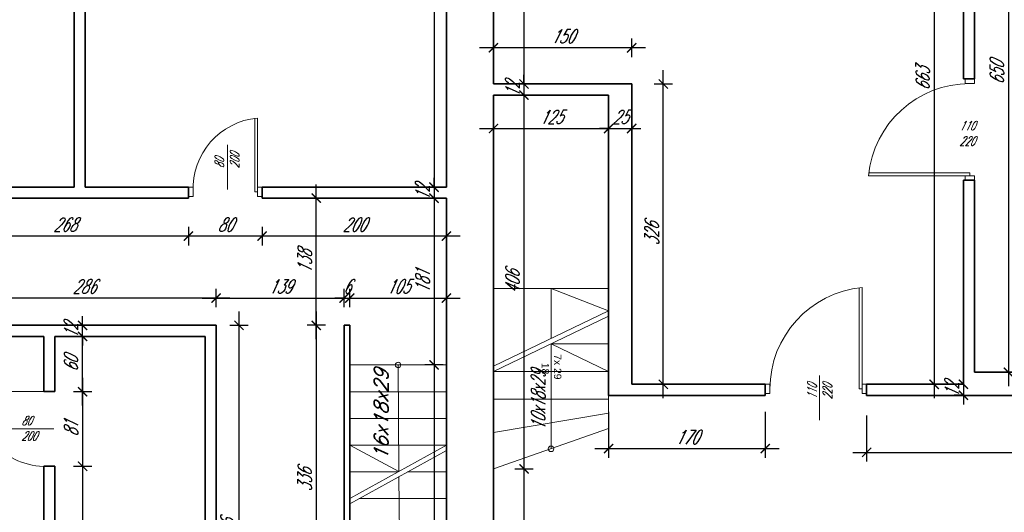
# Model space of a CAD drawing. Header units: millimetres. Extents: x 402 to 79005, y -7782 to 89952.
# Tile 128 of 256: x 25218 to 26286, y 24120 to 24654. Entities that reach past the tile are written whole.
import ezdxf

# ---------------------------------------------------------------- set-up
doc = ezdxf.new("R2010")
doc.units = ezdxf.units.MM
doc.header["$LTSCALE"] = 10
doc.linetypes.add('DASHED', pattern=[19.05, 12.7, -6.35])
doc.layers.get('0').update_dxf_attribs({"lineweight": 0})
doc.layers.get('Defpoints').update_dxf_attribs({"color": 253})
for name, color, linetype, lineweight in [('01 parter - ściany', 253, 'Continuous', 35), ('03-02_schody', 253, 'Continuous', 5), ('03_drzwi', 253, 'Continuous', 15), ('05-01_wymiary', 253, 'Continuous', 5), ('05-03_opis', 253, 'Continuous', 5)]:
    doc.layers.add(name, color=color, linetype=linetype, lineweight=lineweight)
doc.styles.add('ariel_wym', font='simplex.shx', dxfattribs={"width": 0.65, "oblique": 25})
doc.styles.get("Standard").update_dxf_attribs({"font": 'arial.ttf'})
doc.dimstyles.new('ariel 50', dxfattribs={"dimtxt": 15, "dimasz": 10, "dimexe": 10, "dimexo": 0, "dimgap": 5, "dimtad": 1, "dimdec": 1, "dimrnd": 0.5, "dimtxsty": 'ariel_wym', "dimblk": 'ARCHTICK', "dimcen": 2.5, "dimdle": 15, "dimazin": 0, "dimtfac": 1, "dimtdec": 1, "dimtix": 1, "dimtmove": 0, "dimatfit": 3, "dimldrblk": 'DOT', "dimfxl": 0, "dimarcsym": 0})
doc.dimstyles.new('ariel 50 wnętrze', dxfattribs={"dimtxt": 15, "dimasz": 10, "dimexe": 10, "dimexo": 0, "dimgap": 5, "dimtad": 1, "dimdec": 1, "dimrnd": 0.5, "dimtxsty": 'ariel_wym', "dimblk": 'ARCHTICK', "dimcen": 2.5, "dimdle": 15, "dimazin": 0, "dimtfac": 1, "dimtdec": 1, "dimtix": 1, "dimtmove": 0, "dimatfit": 3, "dimldrblk": 'DOT', "dimfxl": 0, "dimarcsym": 0})

# ---------------------------------------------------------------- blocks, each defined once
blk = doc.blocks.new('_ArchTick')
at = {"color": 0, "linetype": 'ByBlock', "const_width": 0.15}
blk.add_lwpolyline([(-0.5, -0.5), (0.5, 0.5)], dxfattribs=at)
blk = doc.blocks.new('*D2270')
at = {"layer": '05-01_wymiary', "color": 0, "lineweight": -2}
for p, q in [((26290.8, 24936.7), (26290.8, 24256.7)), ((26254, 24921.7), (26300.8, 24921.7)), ((26330.8, 24271.7), (26280.8, 24271.7))]:
    blk.add_line(p, q, dxfattribs=at)
at = {"layer": 'Defpoints', "color": 0}
for p in [(26254, 24921.7), (26290.8, 24271.7), (26364.3, 24271.7)]:
    blk.add_point(p, dxfattribs=at)
at = {"layer": '05-01_wymiary', "color": 0, "lineweight": -2, "xscale": 10, "yscale": 10, "zscale": 10}
for p, rotation in [((26290.8, 24921.7), 90), ((26290.8, 24271.7), 270)]:
    blk.add_blockref('_ArchTick', p, dxfattribs=dict(at, rotation=rotation))
at = {"layer": '05-01_wymiary', "color": 0, "insert": (26278.3, 24596.7), "char_height": 15, "attachment_point": 5, "rotation": 90, "style": 'ariel_wym'}
blk.add_mtext('650', dxfattribs=at)
blk = doc.blocks.new('_Dot')
at = {"color": 0, "linetype": 'ByBlock', "lineweight": -2}
blk.add_line((-0.5, 0), (-1, 0), dxfattribs=at)
at = {"color": 0, "linetype": 'ByBlock', "const_width": 0.5}
blk.add_lwpolyline([(-0.25, 0, 1), (0.25, 0, 1)], format="xyb", close=True, dxfattribs=at)
blk = doc.blocks.new('*D2271')
at = {"layer": '05-01_wymiary', "color": 0, "lineweight": -2}
for p, q in [((26210.3, 24936.7), (26210.3, 24243.7)), ((26242, 24921.7), (26200.3, 24921.7)), ((26242, 24258.7), (26200.3, 24258.7))]:
    blk.add_line(p, q, dxfattribs=at)
at = {"layer": 'Defpoints', "color": 0}
for p in [(26242, 24921.7), (26210.3, 24258.7), (26242, 24258.7)]:
    blk.add_point(p, dxfattribs=at)
at = {"layer": '05-01_wymiary', "color": 0, "lineweight": -2, "xscale": 10, "yscale": 10, "zscale": 10}
for p, rotation in [((26210.3, 24921.7), 90), ((26210.3, 24258.7), 270)]:
    blk.add_blockref('_ArchTick', p, dxfattribs=dict(at, rotation=rotation))
at = {"layer": '05-01_wymiary', "color": 0, "insert": (26197.8, 24590.2), "char_height": 15, "attachment_point": 5, "rotation": 90, "style": 'ariel_wym'}
blk.add_mtext('663', dxfattribs=at)
blk = doc.blocks.new('*D2272')
at = {"layer": '05-01_wymiary', "color": 0, "lineweight": -2}
for p, q in [((26242, 24258.7), (26242, 24268.7)), ((26242, 24258.7), (26232, 24258.7)), ((26242, 24258.7), (26242, 24246.7)), ((26242, 24246.7), (26232, 24246.7)), ((26242, 24246.7), (26242, 24236.7))]:
    blk.add_line(p, q, dxfattribs=at)
at = {"layer": 'Defpoints', "color": 0}
for p in [(26242, 24258.7), (26242, 24246.7), (26242, 24246.7)]:
    blk.add_point(p, dxfattribs=at)
at = {"layer": '05-01_wymiary', "color": 0, "lineweight": -2, "xscale": 10, "yscale": 10, "zscale": 10}
for p, rotation in [((26242, 24258.7), 270), ((26242, 24246.7), 90)]:
    blk.add_blockref('_ArchTick', p, dxfattribs=dict(at, rotation=rotation))
at = {"layer": '05-01_wymiary', "color": 0, "insert": (26229.5, 24252.7), "char_height": 15, "attachment_point": 5, "rotation": 90, "style": 'ariel_wym'}
blk.add_mtext('12', dxfattribs=at)
blk = doc.blocks.new('*D2273')
at = {"layer": '05-01_wymiary', "color": 0, "lineweight": -2}
for p, q in [((25857, 24228.8), (25857, 24178.8)), ((26027, 24228.8), (26027, 24178.8)), ((25842, 24188.8), (26042, 24188.8))]:
    blk.add_line(p, q, dxfattribs=at)
at = {"layer": 'Defpoints', "color": 0}
for p in [(25857, 24273), (26027, 24258.7), (26027, 24188.8)]:
    blk.add_point(p, dxfattribs=at)
at = {"layer": '05-01_wymiary', "color": 0, "lineweight": -2, "xscale": 10, "yscale": 10, "zscale": 10, "rotation": 180}
blk.add_blockref('_ArchTick', (25857, 24188.8), dxfattribs=at)
at = {"layer": '05-01_wymiary', "color": 0, "lineweight": -2, "xscale": 10, "yscale": 10, "zscale": 10}
blk.add_blockref('_ArchTick', (26027, 24188.8), dxfattribs=at)
at = {"layer": '05-01_wymiary', "color": 0, "insert": (25942, 24201.3), "char_height": 15, "attachment_point": 5, "style": 'ariel_wym'}
blk.add_mtext('170', dxfattribs=at)
blk = doc.blocks.new('*D2274')
at = {"layer": '05-01_wymiary', "color": 0, "lineweight": -2}
for p, q in [((26137, 24224.8), (26137, 24174.8)), ((26487, 24224.8), (26487, 24174.8)), ((26122, 24184.8), (26502, 24184.8))]:
    blk.add_line(p, q, dxfattribs=at)
at = {"layer": 'Defpoints', "color": 0}
for p in [(26137, 24246.7), (26487, 24246.7), (26487, 24184.8)]:
    blk.add_point(p, dxfattribs=at)
at = {"layer": '05-01_wymiary', "color": 0, "lineweight": -2, "xscale": 10, "yscale": 10, "zscale": 10, "rotation": 180}
blk.add_blockref('_ArchTick', (26137, 24184.8), dxfattribs=at)
at = {"layer": '05-01_wymiary', "color": 0, "lineweight": -2, "xscale": 10, "yscale": 10, "zscale": 10}
blk.add_blockref('_ArchTick', (26487, 24184.8), dxfattribs=at)
at = {"layer": '05-01_wymiary', "color": 0, "insert": (26312, 24197.3), "char_height": 15, "attachment_point": 5, "style": 'ariel_wym'}
blk.add_mtext('350', dxfattribs=at)
blk = doc.blocks.new('*D2303')
at = {"layer": '05-01_wymiary', "color": 0, "lineweight": -2}
for p, q in [((25916.3, 24243.7), (25916.3, 24599.7)), ((25906.3, 24584.7), (25926.3, 24584.7)), ((25906.3, 24258.7), (25926.3, 24258.7))]:
    blk.add_line(p, q, dxfattribs=at)
at = {"layer": 'Defpoints', "color": 0}
for p in [(25882, 24584.7), (25916.3, 24584.7), (25882, 24258.7)]:
    blk.add_point(p, dxfattribs=at)
at = {"layer": '05-01_wymiary', "color": 0, "lineweight": -2, "xscale": 10, "yscale": 10, "zscale": 10}
for p, rotation in [((25916.3, 24584.7), 90), ((25916.3, 24258.7), 270)]:
    blk.add_blockref('_ArchTick', p, dxfattribs=dict(at, rotation=rotation))
at = {"layer": '05-01_wymiary', "color": 0, "insert": (25903.8, 24421.7), "char_height": 15, "attachment_point": 5, "rotation": 90, "style": 'ariel_wym'}
blk.add_mtext('326', dxfattribs=at)
blk = doc.blocks.new('*D2304')
at = {"layer": '05-01_wymiary', "color": 0, "lineweight": -2}
for p, q in [((25732, 24613.9), (25732, 24633.9)), ((25882, 24613.9), (25882, 24633.9)), ((25897, 24623.9), (25717, 24623.9))]:
    blk.add_line(p, q, dxfattribs=at)
at = {"layer": 'Defpoints', "color": 0}
for p in [(25732, 24623.9), (25732, 24584.7), (25882, 24584.7)]:
    blk.add_point(p, dxfattribs=at)
at = {"layer": '05-01_wymiary', "color": 0, "lineweight": -2, "xscale": 10, "yscale": 10, "zscale": 10, "rotation": 180}
blk.add_blockref('_ArchTick', (25732, 24623.9), dxfattribs=at)
at = {"layer": '05-01_wymiary', "color": 0, "lineweight": -2, "xscale": 10, "yscale": 10, "zscale": 10}
blk.add_blockref('_ArchTick', (25882, 24623.9), dxfattribs=at)
at = {"layer": '05-01_wymiary', "color": 0, "insert": (25807, 24636.4), "char_height": 15, "attachment_point": 5, "style": 'ariel_wym'}
blk.add_mtext('150', dxfattribs=at)
blk = doc.blocks.new('*D2305')
at = {"layer": '05-01_wymiary', "color": 0, "lineweight": -2}
for p, q in [((25732, 24546.3), (25732, 24526.3)), ((25857, 24546.3), (25857, 24526.3)), ((25717, 24536.3), (25872, 24536.3))]:
    blk.add_line(p, q, dxfattribs=at)
at = {"layer": 'Defpoints', "color": 0}
for p in [(25732, 24572.7), (25857, 24572.7), (25857, 24536.3)]:
    blk.add_point(p, dxfattribs=at)
at = {"layer": '05-01_wymiary', "color": 0, "lineweight": -2, "xscale": 10, "yscale": 10, "zscale": 10, "rotation": 180}
blk.add_blockref('_ArchTick', (25732, 24536.3), dxfattribs=at)
at = {"layer": '05-01_wymiary', "color": 0, "lineweight": -2, "xscale": 10, "yscale": 10, "zscale": 10}
blk.add_blockref('_ArchTick', (25857, 24536.3), dxfattribs=at)
at = {"layer": '05-01_wymiary', "color": 0, "insert": (25794.5, 24548.8), "char_height": 15, "attachment_point": 5, "style": 'ariel_wym'}
blk.add_mtext('125', dxfattribs=at)
blk = doc.blocks.new('*D2306')
at = {"layer": '05-01_wymiary', "color": 0, "lineweight": -2}
for p, q in [((25857, 24546.3), (25857, 24526.3)), ((25882, 24546.3), (25882, 24526.3)), ((25857, 24536.3), (25847, 24536.3)), ((25857, 24536.3), (25882, 24536.3)), ((25882, 24536.3), (25892, 24536.3))]:
    blk.add_line(p, q, dxfattribs=at)
at = {"layer": 'Defpoints', "color": 0}
for p in [(25882, 24584.7), (25857, 24572.7), (25882, 24536.3)]:
    blk.add_point(p, dxfattribs=at)
at = {"layer": '05-01_wymiary', "color": 0, "lineweight": -2, "xscale": 10, "yscale": 10, "zscale": 10}
blk.add_blockref('_ArchTick', (25857, 24536.3), dxfattribs=at)
at = {"layer": '05-01_wymiary', "color": 0, "lineweight": -2, "xscale": 10, "yscale": 10, "zscale": 10, "rotation": 180}
blk.add_blockref('_ArchTick', (25882, 24536.3), dxfattribs=at)
at = {"layer": '05-01_wymiary', "color": 0, "insert": (25869.5, 24548.8), "char_height": 15, "attachment_point": 5, "style": 'ariel_wym'}
blk.add_mtext('25', dxfattribs=at)
blk = doc.blocks.new('*D2307')
at = {"layer": '05-01_wymiary', "color": 0, "lineweight": -2}
for p, q in [((25765.1, 24936.7), (25765.1, 24569.7)), ((25755.1, 24921.7), (25775.1, 24921.7)), ((25755.1, 24584.7), (25775.1, 24584.7))]:
    blk.add_line(p, q, dxfattribs=at)
at = {"layer": 'Defpoints', "color": 0}
for p in [(25732, 24921.7), (25732, 24584.7), (25765.1, 24584.7)]:
    blk.add_point(p, dxfattribs=at)
at = {"layer": '05-01_wymiary', "color": 0, "lineweight": -2, "xscale": 10, "yscale": 10, "zscale": 10}
for p, rotation in [((25765.1, 24921.7), 90), ((25765.1, 24584.7), 270)]:
    blk.add_blockref('_ArchTick', p, dxfattribs=dict(at, rotation=rotation))
at = {"layer": '05-01_wymiary', "color": 0, "insert": (25752.6, 24753.2), "char_height": 15, "attachment_point": 5, "rotation": 90, "style": 'ariel_wym'}
blk.add_mtext('337', dxfattribs=at)
blk = doc.blocks.new('*D2308')
at = {"layer": '05-01_wymiary', "color": 0, "lineweight": -2}
for p, q in [((25765.1, 24584.7), (25765.1, 24594.7)), ((25755.1, 24584.7), (25775.1, 24584.7)), ((25765.1, 24584.7), (25765.1, 24572.7)), ((25755.1, 24572.7), (25775.1, 24572.7)), ((25765.1, 24572.7), (25765.1, 24562.7))]:
    blk.add_line(p, q, dxfattribs=at)
at = {"layer": 'Defpoints', "color": 0}
for p in [(25732, 24584.7), (25732, 24572.7), (25765.1, 24572.7)]:
    blk.add_point(p, dxfattribs=at)
at = {"layer": '05-01_wymiary', "color": 0, "lineweight": -2, "xscale": 10, "yscale": 10, "zscale": 10}
for p, rotation in [((25765.1, 24584.7), 270), ((25765.1, 24572.7), 90)]:
    blk.add_blockref('_ArchTick', p, dxfattribs=dict(at, rotation=rotation))
at = {"layer": '05-01_wymiary', "color": 0, "insert": (25752.6, 24578.7), "char_height": 15, "attachment_point": 5, "rotation": 90, "style": 'ariel_wym'}
blk.add_mtext('12', dxfattribs=at)
blk = doc.blocks.new('*D2309')
at = {"layer": '05-01_wymiary', "color": 0, "lineweight": -2}
for p, q in [((25765.1, 24587.7), (25765.1, 24151.8)), ((25755.1, 24572.7), (25775.1, 24572.7)), ((25755.1, 24166.8), (25775.1, 24166.8))]:
    blk.add_line(p, q, dxfattribs=at)
at = {"layer": 'Defpoints', "color": 0}
for p in [(25732, 24572.7), (25732, 24166.8), (25765.1, 24166.8)]:
    blk.add_point(p, dxfattribs=at)
at = {"layer": '05-01_wymiary', "color": 0, "lineweight": -2, "xscale": 10, "yscale": 10, "zscale": 10}
for p, rotation in [((25765.1, 24572.7), 90), ((25765.1, 24166.8), 270)]:
    blk.add_blockref('_ArchTick', p, dxfattribs=dict(at, rotation=rotation))
at = {"layer": '05-01_wymiary', "color": 0, "insert": (25752.6, 24369.7), "char_height": 15, "attachment_point": 5, "rotation": 90, "style": 'ariel_wym'}
blk.add_mtext('406', dxfattribs=at)
blk = doc.blocks.new('*D2310')
at = {"layer": '05-01_wymiary', "color": 0, "lineweight": -2}
for p, q in [((25765.1, 24181.8), (25765.1, 24001.7)), ((25755.1, 24166.8), (25775.1, 24166.8)), ((25755.1, 24016.7), (25775.1, 24016.7))]:
    blk.add_line(p, q, dxfattribs=at)
at = {"layer": 'Defpoints', "color": 0}
for p in [(25732, 24166.8), (25732, 24016.7), (25765.1, 24016.7)]:
    blk.add_point(p, dxfattribs=at)
at = {"layer": '05-01_wymiary', "color": 0, "lineweight": -2, "xscale": 10, "yscale": 10, "zscale": 10}
for p, rotation in [((25765.1, 24166.8), 90), ((25765.1, 24016.7), 270)]:
    blk.add_blockref('_ArchTick', p, dxfattribs=dict(at, rotation=rotation))
at = {"layer": '05-01_wymiary', "color": 0, "insert": (25752.6, 24091.7), "char_height": 15, "attachment_point": 5, "rotation": 90, "style": 'ariel_wym'}
blk.add_mtext('150', dxfattribs=at)
blk = doc.blocks.new('*D2316')
at = {"layer": '05-01_wymiary', "color": 0, "lineweight": -2}
for p, q in [((25667.5, 25082.7), (25667.5, 24457.7)), ((25677.5, 25067.7), (25657.5, 25067.7)), ((25677.5, 24472.7), (25657.5, 24472.7))]:
    blk.add_line(p, q, dxfattribs=at)
at = {"layer": 'Defpoints', "color": 0}
for p in [(25681, 25067.7), (25667.5, 24472.7), (25681, 24472.7)]:
    blk.add_point(p, dxfattribs=at)
at = {"layer": '05-01_wymiary', "color": 0, "lineweight": -2, "xscale": 10, "yscale": 10, "zscale": 10}
for p, rotation in [((25667.5, 25067.7), 90), ((25667.5, 24472.7), 270)]:
    blk.add_blockref('_ArchTick', p, dxfattribs=dict(at, rotation=rotation))
at = {"layer": '05-01_wymiary', "color": 0, "insert": (25655, 24770.2), "char_height": 15, "attachment_point": 5, "rotation": 90, "style": 'ariel_wym'}
blk.add_mtext('595', dxfattribs=at)
blk = doc.blocks.new('*D2317')
at = {"layer": '05-01_wymiary', "color": 0, "lineweight": -2}
for p, q in [((25667.5, 24472.7), (25667.5, 24482.7)), ((25677.5, 24472.7), (25657.5, 24472.7)), ((25667.5, 24472.7), (25667.5, 24460.7)), ((25677.5, 24460.7), (25657.5, 24460.7)), ((25667.5, 24460.7), (25667.5, 24450.7))]:
    blk.add_line(p, q, dxfattribs=at)
at = {"layer": 'Defpoints', "color": 0}
for p in [(25681, 24472.7), (25667.5, 24460.7), (25681, 24460.7)]:
    blk.add_point(p, dxfattribs=at)
at = {"layer": '05-01_wymiary', "color": 0, "lineweight": -2, "xscale": 10, "yscale": 10, "zscale": 10}
for p, rotation in [((25667.5, 24472.7), 270), ((25667.5, 24460.7), 90)]:
    blk.add_blockref('_ArchTick', p, dxfattribs=dict(at, rotation=rotation))
at = {"layer": '05-01_wymiary', "color": 0, "insert": (25655, 24466.7), "char_height": 15, "attachment_point": 5, "rotation": 90, "style": 'ariel_wym'}
blk.add_mtext('12', dxfattribs=at)
blk = doc.blocks.new('*D2318')
at = {"layer": '05-01_wymiary', "color": 0, "lineweight": -2}
for p, q in [((25667.5, 24475.7), (25667.5, 24264.7)), ((25677.5, 24460.7), (25657.5, 24460.7)), ((25677.5, 24279.7), (25657.5, 24279.7))]:
    blk.add_line(p, q, dxfattribs=at)
at = {"layer": 'Defpoints', "color": 0}
for p in [(25681, 24460.7), (25667.5, 24279.7), (25681, 24279.7)]:
    blk.add_point(p, dxfattribs=at)
at = {"layer": '05-01_wymiary', "color": 0, "lineweight": -2, "xscale": 10, "yscale": 10, "zscale": 10}
for p, rotation in [((25667.5, 24460.7), 90), ((25667.5, 24279.7), 270)]:
    blk.add_blockref('_ArchTick', p, dxfattribs=dict(at, rotation=rotation))
at = {"layer": '05-01_wymiary', "color": 0, "insert": (25655, 24370.2), "char_height": 15, "attachment_point": 5, "rotation": 90, "style": 'ariel_wym'}
blk.add_mtext('181', dxfattribs=at)
blk = doc.blocks.new('*D2319')
at = {"layer": '05-01_wymiary', "color": 0, "lineweight": -2}
for p, q in [((25667.5, 24294.7), (25667.5, 23861.7)), ((25677.5, 24279.7), (25657.5, 24279.7)), ((25677.5, 23876.7), (25657.5, 23876.7))]:
    blk.add_line(p, q, dxfattribs=at)
at = {"layer": 'Defpoints', "color": 0}
for p in [(25681, 24279.7), (25667.5, 23876.7), (25681, 23876.7)]:
    blk.add_point(p, dxfattribs=at)
at = {"layer": '05-01_wymiary', "color": 0, "lineweight": -2, "xscale": 10, "yscale": 10, "zscale": 10}
for p, rotation in [((25667.5, 24279.7), 90), ((25667.5, 23876.7), 270)]:
    blk.add_blockref('_ArchTick', p, dxfattribs=dict(at, rotation=rotation))
at = {"layer": '05-01_wymiary', "color": 0, "insert": (25655, 24078.2), "char_height": 15, "attachment_point": 5, "rotation": 90, "style": 'ariel_wym'}
blk.add_mtext('403', dxfattribs=at)
blk = doc.blocks.new('*D2321')
at = {"layer": '05-01_wymiary', "color": 0, "lineweight": -2}
for p, q in [((25481, 24429.5), (25481, 24409.5)), ((25681, 24429.5), (25681, 24409.5)), ((25696, 24419.5), (25466, 24419.5))]:
    blk.add_line(p, q, dxfattribs=at)
at = {"layer": 'Defpoints', "color": 0}
for p in [(25481, 24460.7), (25681, 24460.7), (25481, 24419.5)]:
    blk.add_point(p, dxfattribs=at)
at = {"layer": '05-01_wymiary', "color": 0, "lineweight": -2, "xscale": 10, "yscale": 10, "zscale": 10, "rotation": 180}
blk.add_blockref('_ArchTick', (25481, 24419.5), dxfattribs=at)
at = {"layer": '05-01_wymiary', "color": 0, "lineweight": -2, "xscale": 10, "yscale": 10, "zscale": 10}
blk.add_blockref('_ArchTick', (25681, 24419.5), dxfattribs=at)
at = {"layer": '05-01_wymiary', "color": 0, "insert": (25581, 24432), "char_height": 15, "attachment_point": 5, "style": 'ariel_wym'}
blk.add_mtext('200', dxfattribs=at)
blk = doc.blocks.new('*D2322')
at = {"layer": '05-01_wymiary', "color": 0, "lineweight": -2}
for p, q in [((25401, 24429.5), (25401, 24409.5)), ((25481, 24429.5), (25481, 24409.5)), ((25496, 24419.5), (25386, 24419.5))]:
    blk.add_line(p, q, dxfattribs=at)
at = {"layer": 'Defpoints', "color": 0}
for p in [(25401, 24460.7), (25481, 24460.7), (25401, 24419.5)]:
    blk.add_point(p, dxfattribs=at)
at = {"layer": '05-01_wymiary', "color": 0, "lineweight": -2, "xscale": 10, "yscale": 10, "zscale": 10, "rotation": 180}
blk.add_blockref('_ArchTick', (25401, 24419.5), dxfattribs=at)
at = {"layer": '05-01_wymiary', "color": 0, "lineweight": -2, "xscale": 10, "yscale": 10, "zscale": 10}
blk.add_blockref('_ArchTick', (25481, 24419.5), dxfattribs=at)
at = {"layer": '05-01_wymiary', "color": 0, "insert": (25441, 24432), "char_height": 15, "attachment_point": 5, "style": 'ariel_wym'}
blk.add_mtext('80', dxfattribs=at)
blk = doc.blocks.new('*D2323')
at = {"layer": '05-01_wymiary', "color": 0, "lineweight": -2}
for p, q in [((25133, 24429.5), (25133, 24409.5)), ((25401, 24429.5), (25401, 24409.5)), ((25416, 24419.5), (25118, 24419.5))]:
    blk.add_line(p, q, dxfattribs=at)
at = {"layer": 'Defpoints', "color": 0}
for p in [(25133, 24460.7), (25401, 24460.7), (25133, 24419.5)]:
    blk.add_point(p, dxfattribs=at)
at = {"layer": '05-01_wymiary', "color": 0, "lineweight": -2, "xscale": 10, "yscale": 10, "zscale": 10, "rotation": 180}
blk.add_blockref('_ArchTick', (25133, 24419.5), dxfattribs=at)
at = {"layer": '05-01_wymiary', "color": 0, "lineweight": -2, "xscale": 10, "yscale": 10, "zscale": 10}
blk.add_blockref('_ArchTick', (25401, 24419.5), dxfattribs=at)
at = {"layer": '05-01_wymiary', "color": 0, "insert": (25267, 24432), "char_height": 15, "attachment_point": 5, "style": 'ariel_wym'}
blk.add_mtext('268', dxfattribs=at)
blk = doc.blocks.new('*D2328')
at = {"layer": '05-01_wymiary', "color": 0, "lineweight": -2}
for p, q in [((25446, 24352.3), (25130, 24352.3)), ((25145, 24342.3), (25145, 24362.3)), ((25431, 24342.3), (25431, 24362.3))]:
    blk.add_line(p, q, dxfattribs=at)
at = {"layer": 'Defpoints', "color": 0}
for p in [(25145, 24352.3), (25145, 24322.7), (25431, 24322.7)]:
    blk.add_point(p, dxfattribs=at)
at = {"layer": '05-01_wymiary', "color": 0, "lineweight": -2, "xscale": 10, "yscale": 10, "zscale": 10, "rotation": 180}
blk.add_blockref('_ArchTick', (25145, 24352.3), dxfattribs=at)
at = {"layer": '05-01_wymiary', "color": 0, "lineweight": -2, "xscale": 10, "yscale": 10, "zscale": 10}
blk.add_blockref('_ArchTick', (25431, 24352.3), dxfattribs=at)
at = {"layer": '05-01_wymiary', "color": 0, "insert": (25288, 24364.8), "char_height": 15, "attachment_point": 5, "style": 'ariel_wym'}
blk.add_mtext('286', dxfattribs=at)
blk = doc.blocks.new('*D2335')
at = {"layer": '05-01_wymiary', "color": 0, "lineweight": -2}
for p, q in [((25286.1, 24235.7), (25286.1, 24325.7)), ((25276.1, 24310.7), (25296.1, 24310.7)), ((25276.1, 24250.7), (25296.1, 24250.7))]:
    blk.add_line(p, q, dxfattribs=at)
at = {"layer": 'Defpoints', "color": 0}
for p in [(25256, 24310.7), (25286.1, 24310.7), (25256, 24250.7)]:
    blk.add_point(p, dxfattribs=at)
at = {"layer": '05-01_wymiary', "color": 0, "lineweight": -2, "xscale": 10, "yscale": 10, "zscale": 10}
for p, rotation in [((25286.1, 24310.7), 90), ((25286.1, 24250.7), 270)]:
    blk.add_blockref('_ArchTick', p, dxfattribs=dict(at, rotation=rotation))
at = {"layer": '05-01_wymiary', "color": 0, "insert": (25273.6, 24280.7), "char_height": 15, "attachment_point": 5, "rotation": 90, "style": 'ariel_wym'}
blk.add_mtext('60', dxfattribs=at)
blk = doc.blocks.new('*D2336')
at = {"layer": '05-01_wymiary', "color": 0, "lineweight": -2}
for p, q in [((25286.1, 24265.7), (25286.1, 24154.7)), ((25276.1, 24250.7), (25296.1, 24250.7)), ((25276.1, 24169.7), (25296.1, 24169.7))]:
    blk.add_line(p, q, dxfattribs=at)
at = {"layer": 'Defpoints', "color": 0}
for p in [(25256, 24250.7), (25256, 24169.7), (25286.1, 24169.7)]:
    blk.add_point(p, dxfattribs=at)
at = {"layer": '05-01_wymiary', "color": 0, "lineweight": -2, "xscale": 10, "yscale": 10, "zscale": 10}
for p, rotation in [((25286.1, 24250.7), 90), ((25286.1, 24169.7), 270)]:
    blk.add_blockref('_ArchTick', p, dxfattribs=dict(at, rotation=rotation))
at = {"layer": '05-01_wymiary', "color": 0, "insert": (25273.6, 24210.2), "char_height": 15, "attachment_point": 5, "rotation": 90, "style": 'ariel_wym'}
blk.add_mtext('81', dxfattribs=at)
blk = doc.blocks.new('*D2337')
at = {"layer": '05-01_wymiary', "color": 0, "lineweight": -2}
for p, q in [((25286.1, 24184.7), (25286.1, 23861.7)), ((25276.1, 24169.7), (25296.1, 24169.7)), ((25276.1, 23876.7), (25296.1, 23876.7))]:
    blk.add_line(p, q, dxfattribs=at)
at = {"layer": 'Defpoints', "color": 0}
for p in [(25256, 24169.7), (25256, 23876.7), (25286.1, 23876.7)]:
    blk.add_point(p, dxfattribs=at)
at = {"layer": '05-01_wymiary', "color": 0, "lineweight": -2, "xscale": 10, "yscale": 10, "zscale": 10}
for p, rotation in [((25286.1, 24169.7), 90), ((25286.1, 23876.7), 270)]:
    blk.add_blockref('_ArchTick', p, dxfattribs=dict(at, rotation=rotation))
at = {"layer": '05-01_wymiary', "color": 0, "insert": (25273.6, 24023.2), "char_height": 15, "attachment_point": 5, "rotation": 90, "style": 'ariel_wym'}
blk.add_mtext('293', dxfattribs=at)
blk = doc.blocks.new('*D2339')
at = {"layer": '05-01_wymiary', "color": 0, "lineweight": -2}
for p, q in [((25286.1, 24322.7), (25286.1, 24332.7)), ((25296.1, 24322.7), (25276.1, 24322.7)), ((25286.1, 24310.7), (25286.1, 24322.7)), ((25276.1, 24310.7), (25296.1, 24310.7)), ((25286.1, 24310.7), (25286.1, 24300.7))]:
    blk.add_line(p, q, dxfattribs=at)
at = {"layer": 'Defpoints', "color": 0}
for p in [(25286.1, 24322.7), (25431, 24322.7), (25256, 24310.7)]:
    blk.add_point(p, dxfattribs=at)
at = {"layer": '05-01_wymiary', "color": 0, "lineweight": -2, "xscale": 10, "yscale": 10, "zscale": 10}
for p, rotation in [((25286.1, 24322.7), 270), ((25286.1, 24310.7), 90)]:
    blk.add_blockref('_ArchTick', p, dxfattribs=dict(at, rotation=rotation))
at = {"layer": '05-01_wymiary', "color": 0, "insert": (25273.6, 24316.7), "char_height": 15, "attachment_point": 5, "rotation": 90, "style": 'ariel_wym'}
blk.add_mtext('12', dxfattribs=at)
blk = doc.blocks.new('*D2340')
at = {"layer": '05-01_wymiary', "color": 0, "lineweight": -2}
for p, q in [((25416, 24352.3), (25585, 24352.3)), ((25431, 24342.3), (25431, 24362.3)), ((25570, 24342.3), (25570, 24362.3))]:
    blk.add_line(p, q, dxfattribs=at)
at = {"layer": 'Defpoints', "color": 0}
for p in [(25570, 24352.3), (25431, 24322.7), (25570, 24322.7)]:
    blk.add_point(p, dxfattribs=at)
at = {"layer": '05-01_wymiary', "color": 0, "lineweight": -2, "xscale": 10, "yscale": 10, "zscale": 10, "rotation": 180}
blk.add_blockref('_ArchTick', (25431, 24352.3), dxfattribs=at)
at = {"layer": '05-01_wymiary', "color": 0, "lineweight": -2, "xscale": 10, "yscale": 10, "zscale": 10}
blk.add_blockref('_ArchTick', (25570, 24352.3), dxfattribs=at)
at = {"layer": '05-01_wymiary', "color": 0, "insert": (25500.5, 24364.8), "char_height": 15, "attachment_point": 5, "style": 'ariel_wym'}
blk.add_mtext('139', dxfattribs=at)
blk = doc.blocks.new('*D2341')
at = {"layer": '05-01_wymiary', "color": 0, "lineweight": -2}
for p, q in [((25570, 24352.3), (25560, 24352.3)), ((25570, 24342.3), (25570, 24362.3)), ((25570, 24352.3), (25576, 24352.3)), ((25576, 24342.3), (25576, 24362.3)), ((25576, 24352.3), (25586, 24352.3))]:
    blk.add_line(p, q, dxfattribs=at)
at = {"layer": 'Defpoints', "color": 0}
for p in [(25576, 24352.3), (25570, 24322.7), (25576, 24322.7)]:
    blk.add_point(p, dxfattribs=at)
at = {"layer": '05-01_wymiary', "color": 0, "lineweight": -2, "xscale": 10, "yscale": 10, "zscale": 10}
blk.add_blockref('_ArchTick', (25570, 24352.3), dxfattribs=at)
at = {"layer": '05-01_wymiary', "color": 0, "lineweight": -2, "xscale": 10, "yscale": 10, "zscale": 10, "rotation": 180}
blk.add_blockref('_ArchTick', (25576, 24352.3), dxfattribs=at)
at = {"layer": '05-01_wymiary', "color": 0, "insert": (25573, 24364.8), "char_height": 15, "attachment_point": 5, "style": 'ariel_wym'}
blk.add_mtext('6', dxfattribs=at)
blk = doc.blocks.new('*D2342')
at = {"layer": '05-01_wymiary', "color": 0, "lineweight": -2}
for p, q in [((25561, 24352.3), (25696, 24352.3)), ((25576, 24342.3), (25576, 24362.3)), ((25681, 24342.3), (25681, 24362.3))]:
    blk.add_line(p, q, dxfattribs=at)
at = {"layer": 'Defpoints', "color": 0}
for p in [(25681, 24352.3), (25576, 24322.7), (25681, 24238.7)]:
    blk.add_point(p, dxfattribs=at)
at = {"layer": '05-01_wymiary', "color": 0, "lineweight": -2, "xscale": 10, "yscale": 10, "zscale": 10, "rotation": 180}
blk.add_blockref('_ArchTick', (25576, 24352.3), dxfattribs=at)
at = {"layer": '05-01_wymiary', "color": 0, "lineweight": -2, "xscale": 10, "yscale": 10, "zscale": 10}
blk.add_blockref('_ArchTick', (25681, 24352.3), dxfattribs=at)
at = {"layer": '05-01_wymiary', "color": 0, "insert": (25628.5, 24364.8), "char_height": 15, "attachment_point": 5, "style": 'ariel_wym'}
blk.add_mtext('105', dxfattribs=at)
blk = doc.blocks.new('*D2343')
at = {"layer": '05-01_wymiary', "color": 0, "lineweight": -2}
for p, q in [((25539.7, 24337.7), (25539.7, 23971.5)), ((25549.7, 24322.7), (25529.7, 24322.7)), ((25549.7, 23986.5), (25529.7, 23986.5))]:
    blk.add_line(p, q, dxfattribs=at)
at = {"layer": 'Defpoints', "color": 0}
for p in [(25570, 24322.7), (25539.7, 23986.5), (25576, 23986.5)]:
    blk.add_point(p, dxfattribs=at)
at = {"layer": '05-01_wymiary', "color": 0, "lineweight": -2, "xscale": 10, "yscale": 10, "zscale": 10}
for p, rotation in [((25539.7, 24322.7), 90), ((25539.7, 23986.5), 270)]:
    blk.add_blockref('_ArchTick', p, dxfattribs=dict(at, rotation=rotation))
at = {"layer": '05-01_wymiary', "color": 0, "insert": (25527.2, 24154.6), "char_height": 15, "attachment_point": 5, "rotation": 90, "style": 'ariel_wym'}
blk.add_mtext('336', dxfattribs=at)
blk = doc.blocks.new('*D2345')
at = {"layer": '05-01_wymiary', "color": 0, "lineweight": -2}
for p, q in [((25539.7, 24307.7), (25539.7, 24475.7)), ((25549.7, 24460.7), (25529.7, 24460.7)), ((25549.7, 24322.7), (25529.7, 24322.7))]:
    blk.add_line(p, q, dxfattribs=at)
at = {"layer": 'Defpoints', "color": 0}
for p in [(25539.7, 24460.7), (25581, 24460.7), (25570, 24322.7)]:
    blk.add_point(p, dxfattribs=at)
at = {"layer": '05-01_wymiary', "color": 0, "lineweight": -2, "xscale": 10, "yscale": 10, "zscale": 10}
for p, rotation in [((25539.7, 24460.7), 90), ((25539.7, 24322.7), 270)]:
    blk.add_blockref('_ArchTick', p, dxfattribs=dict(at, rotation=rotation))
at = {"layer": '05-01_wymiary', "color": 0, "insert": (25527.2, 24391.7), "char_height": 15, "attachment_point": 5, "rotation": 90, "style": 'ariel_wym'}
blk.add_mtext('138', dxfattribs=at)
blk = doc.blocks.new('*D2346')
at = {"layer": '05-01_wymiary', "color": 0, "lineweight": -2}
for p, q in [((25455.8, 24337.7), (25455.8, 23861.7)), ((25445.8, 24322.7), (25465.8, 24322.7)), ((25445.8, 23876.7), (25465.8, 23876.7))]:
    blk.add_line(p, q, dxfattribs=at)
at = {"layer": 'Defpoints', "color": 0}
for p in [(25431, 24322.7), (25431, 23876.7), (25455.8, 23876.7)]:
    blk.add_point(p, dxfattribs=at)
at = {"layer": '05-01_wymiary', "color": 0, "lineweight": -2, "xscale": 10, "yscale": 10, "zscale": 10}
for p, rotation in [((25455.8, 24322.7), 90), ((25455.8, 23876.7), 270)]:
    blk.add_blockref('_ArchTick', p, dxfattribs=dict(at, rotation=rotation))
at = {"layer": '05-01_wymiary', "color": 0, "insert": (25443.3, 24099.7), "char_height": 15, "attachment_point": 5, "rotation": 90, "style": 'ariel_wym'}
blk.add_mtext('446', dxfattribs=at)

msp = doc.modelspace()

# ---------------------------------------------------------------- linework, layer by layer
at = {"layer": '01 parter - ściany'}
for p, q in [((25276.997, 25067.689), (25276.997, 24472.689)), ((25288.997, 25067.689), (25288.997, 24472.689)), ((25680.997, 24921.689), (25680.997, 24472.689)), ((25731.997, 24921.689), (25731.997, 24584.689)), ((26241.997, 24921.689), (26241.997, 24590.124)), ((26253.997, 24921.689), (26253.997, 24590.124)), ((26241.997, 24590.124), (26253.997, 24590.124)), ((25881.997, 24584.689), (25731.997, 24584.689)), ((25881.997, 24584.689), (25881.997, 24258.689)), ((25731.997, 24572.689), (25731.997, 24016.689)), ((25856.997, 24572.689), (25731.997, 24572.689)), ((25856.997, 24572.689), (25856.997, 24246.689)), ((25132.997, 24472.689), (25276.997, 24472.689)), ((25288.997, 24472.689), (25400.997, 24472.689)), ((25400.997, 24472.689), (25400.997, 24460.689)), ((25480.997, 24472.689), (25680.997, 24472.689)), ((25480.997, 24472.689), (25480.997, 24460.689)), ((26241.997, 24480.124), (26241.997, 24258.689)), ((26241.997, 24480.124), (26253.997, 24480.124)), ((26253.997, 24480.124), (26253.997, 24271.689)), ((25132.997, 24460.689), (25400.997, 24460.689)), ((25480.997, 24460.689), (25680.997, 24460.689)), ((25680.997, 24460.689), (25680.997, 24016.689)), ((25144.997, 24322.689), (25430.997, 24322.689)), ((25430.997, 23876.689), (25430.997, 24322.689)), ((25569.997, 23974.9), (25569.997, 24322.689)), ((25569.997, 24322.689), (25575.997, 24322.689)), ((25575.997, 23974.9), (25575.997, 24322.689)), ((25144.997, 24310.689), (25243.997, 24310.689)), ((25243.997, 24310.689), (25243.997, 24250.689)), ((25255.997, 24310.689), (25418.997, 24310.689)), ((25255.997, 24310.689), (25255.997, 24250.689)), ((25418.997, 23876.689), (25418.997, 24310.689)), ((26429.697, 24271.689), (26253.997, 24271.689)), ((26026.997, 24258.689), (25881.997, 24258.689)), ((26026.997, 24246.689), (26026.997, 24258.689)), ((26241.997, 24258.689), (26136.997, 24258.689)), ((26136.997, 24246.689), (26136.997, 24258.689)), ((25255.997, 24250.689), (25243.997, 24250.689)), ((26026.997, 24246.689), (25856.997, 24246.689)), ((26486.997, 24246.689), (26136.997, 24246.689)), ((25243.997, 24169.689), (25243.997, 23876.689)), ((25255.997, 24169.689), (25243.997, 24169.689)), ((25255.997, 24169.689), (25255.997, 23876.689))]:
    msp.add_line(p, q, dxfattribs=at)
at = {"layer": '03-02_schody', "linetype": 'DASHED'}
for p, q in [((25856.997, 24362.689), (25731.997, 24362.689)), ((25794.497, 24308.235), (25794.497, 24362.689)), ((25794.497, 24362.689), (25856.997, 24338.235))]:
    msp.add_line(p, q, dxfattribs=at)
at = {"layer": '03-02_schody'}
for p, q in [((25856.997, 24338.235), (25731.997, 24278.235)), ((25856.997, 24332.689), (25731.997, 24272.689)), ((25856.997, 24302.689), (25794.497, 24302.689)), ((25794.497, 24188.646), (25794.497, 24302.689)), ((25794.497, 24302.689), (25856.997, 24272.689)), ((25575.997, 24279.654), (25680.997, 24279.654)), ((25628.497, 24279.654), (25629.427, 24164.168)), ((25856.997, 24272.689), (25731.997, 24272.689)), ((25575.997, 24250.654), (25680.997, 24250.654)), ((25856.997, 24246.689), (25856.997, 24210.539)), ((25856.997, 24242.689), (25731.997, 24242.689)), ((25856.997, 24227.422), (25731.997, 24206.217)), ((25575.997, 24221.654), (25680.997, 24221.654)), ((25575.997, 24221.654), (25680.997, 24221.654)), ((25856.997, 24210.539), (25731.997, 24166.753)), ((25575.997, 24192.654), (25680.997, 24192.654)), ((25575.997, 24134.654), (25680.997, 24192.654)), ((25629.427, 24164.168), (25575.997, 24192.654)), ((25575.997, 24128.942), (25680.997, 24186.942)), ((25575.997, 24163.654), (25628.497, 24163.654)), ((25638.838, 24163.654), (25680.997, 24163.654)), ((25629.473, 24158.481), (25630.374, 24046.647)), ((25586.338, 24134.654), (25680.997, 24134.654))]:
    msp.add_line(p, q, dxfattribs=at)
for centre in [(25628.497, 24279.654), (25794.497, 24188.646)]:
    msp.add_circle(centre, 3, dxfattribs=at)
at = {"layer": '03_drzwi'}
for p, q in [((26243.997, 24590.124), (26243.997, 24585.124)), ((26253.997, 24585.124), (26253.997, 24590.124)), ((26243.997, 24585.124), (26253.997, 24585.124)), ((25472.997, 24467.689), (25473.027, 24547.689)), ((25475.997, 24467.689), (25475.997, 24547.689)), ((25443.309, 24470.16), (25443.309, 24518.638)), ((26248.997, 24485.124), (26138.997, 24485.124)), ((26248.997, 24488.124), (26139.326, 24488.083)), ((26253.997, 24485.124), (26243.997, 24485.124)), ((26243.997, 24485.124), (26243.997, 24480.124)), ((26248.997, 24485.124), (26248.997, 24488.124)), ((26253.997, 24480.124), (26253.997, 24485.124)), ((25400.997, 24472.689), (25405.997, 24472.689)), ((25405.997, 24472.689), (25405.997, 24462.689)), ((25475.997, 24462.689), (25475.997, 24472.689)), ((25475.997, 24472.689), (25480.997, 24472.689)), ((25405.997, 24462.689), (25400.997, 24462.689)), ((25472.997, 24467.689), (25475.997, 24467.689)), ((25480.997, 24462.689), (25475.997, 24462.689)), ((26128.997, 24253.689), (26129.038, 24363.36)), ((26131.997, 24253.689), (26131.997, 24363.689)), ((26085.756, 24219.578), (26085.756, 24268.055)), ((26031.997, 24258.689), (26026.997, 24258.689)), ((26031.997, 24248.689), (26031.997, 24258.689)), ((26136.997, 24258.689), (26131.997, 24258.689)), ((26131.997, 24258.689), (26131.997, 24248.689)), ((25251.497, 24250.689), (25171.497, 24250.689)), ((26026.997, 24248.689), (26031.997, 24248.689)), ((26131.997, 24253.689), (26128.997, 24253.689)), ((26131.997, 24248.689), (26136.997, 24248.689)), ((25206.369, 24210.436), (25254.846, 24210.436))]:
    msp.add_line(p, q, dxfattribs=at)
for centre, radius, start, end in [((26249.224, 24474.375), 110.749, 90.117071, 174.430307), ((25482.921, 24471.006), 76.995, 95.159079, 182.469071), ((26142.746, 24253.462), 110.749, 95.569693, 179.882929), ((25245.988, 24244.254), 74.768, 175.062566, 274.225694)]:
    msp.add_arc(centre, radius, start, end, dxfattribs=at)

# ---------------------------------------------------------------- texts
at = {"layer": '03-02_schody', "insert": (25784.227, 24291.256), "char_height": 8, "width": 160.59049, "attachment_point": 7, "rotation": 270.008499}
msp.add_mtext('7x 29\\P   18', dxfattribs=at)
at = {"layer": '03_drzwi', "char_height": 10, "width": 46.17517, "attachment_point": 1, "style": 'ariel_wym'}
for s, insert in [('110\\P220', (26237.738, 24544.359)), ('80\\P200', (25219.672, 24224.212))]:
    msp.add_mtext(s, dxfattribs=dict(at, insert=insert))
at = {"layer": '03_drzwi', "char_height": 10, "width": 46.17517, "attachment_point": 1, "rotation": 90, "style": 'ariel_wym'}
for s, insert in [('80\\P200', (25429.534, 24493.184)), ('110\\P220', (26072.762, 24242.429))]:
    msp.add_mtext(s, dxfattribs=dict(at, insert=insert))
at = {"layer": '05-03_opis', "lineweight": 0, "char_height": 15, "width": 55, "attachment_point": 5, "rotation": 90, "style": 'ariel_wym'}
for s, insert in [('10x18x29', (25780.5, 24241.208)), ('{\\W1;16x18x29}', (25610.109, 24225.263))]:
    msp.add_mtext(s, dxfattribs=dict(at, insert=insert))

# ---------------------------------------------------------------- dimensions: what is measured, and where the dimension line sits
at = {"layer": '05-01_wymiary'}
for base, p1, p2, dimstyle, picture, middle in [((25667.466, 24472.689), (25680.997, 25067.689), (25680.997, 24472.689), 'ariel 50 wnętrze', '*D2316', (25654.966, 24770.189)), ((25765.093, 24572.689), (25731.997, 24584.689), (25731.997, 24572.689), 'ariel 50 wnętrze', '*D2308', (25752.593, 24578.689)), ((25765.093, 24166.753), (25731.997, 24572.689), (25731.997, 24166.753), 'ariel 50 wnętrze', '*D2309', (25752.593, 24369.721)), ((25667.466, 24460.689), (25680.997, 24472.689), (25680.997, 24460.689), 'ariel 50 wnętrze', '*D2317', (25654.966, 24466.689)), ((25539.688, 24460.689), (25569.997, 24322.689), (25580.997, 24460.689), 'ariel 50 wnętrze', '*D2345', (25527.188, 24391.689)), ((25667.466, 24279.654), (25680.997, 24460.689), (25680.997, 24279.654), 'ariel 50 wnętrze', '*D2318', (25654.966, 24370.171)), ((25286.07, 24322.689), (25255.997, 24310.689), (25430.997, 24322.689), 'ariel 50 wnętrze', '*D2339', (25273.57, 24316.689)), ((25667.466, 23876.689), (25680.997, 24279.654), (25680.997, 23876.689), 'ariel 50 wnętrze', '*D2319', (25654.966, 24078.171)), ((26241.997, 24246.689), (26241.997, 24258.689), (26241.997, 24246.689), 'ariel 50', '*D2272', (26229.497, 24252.689)), ((25286.07, 24169.689), (25255.997, 24250.689), (25255.997, 24169.689), 'ariel 50 wnętrze', '*D2336', (25273.57, 24210.189)), ((25286.07, 23876.689), (25255.997, 24169.689), (25255.997, 23876.689), 'ariel 50 wnętrze', '*D2337', (25273.57, 24023.189)), ((25765.093, 24016.689), (25731.997, 24166.753), (25731.997, 24016.689), 'ariel 50 wnętrze', '*D2310', (25752.593, 24091.721))]:
    dim = msp.add_linear_dim(base=base, p1=p1, p2=p2, angle=90, dimstyle=dimstyle, override={"dimtmove": 1}, dxfattribs=at)
    dim.commit()
    dim.dimension.update_dxf_attribs({"geometry": picture, "text_midpoint": middle})
for base, p1, p2, dimstyle, picture, middle in [((25765.093, 24584.689), (25731.997, 24921.689), (25731.997, 24584.689), 'ariel 50 wnętrze', '*D2307', (25752.593, 24753.189)), ((26210.33, 24258.689), (26241.997, 24921.689), (26241.997, 24258.689), 'ariel 50', '*D2271', (26197.83, 24590.189)), ((26290.763, 24271.689), (26253.997, 24921.689), (26364.331, 24271.689), 'ariel 50', '*D2270', (26278.263, 24596.689)), ((25916.295, 24584.689), (25881.997, 24258.689), (25881.997, 24584.689), 'ariel 50 wnętrze', '*D2303', (25903.795, 24421.689)), ((25455.82, 23876.689), (25430.997, 24322.689), (25430.997, 23876.689), 'ariel 50 wnętrze', '*D2346', (25443.32, 24099.689)), ((25539.688, 23986.548), (25569.997, 24322.689), (25575.997, 23986.548), 'ariel 50 wnętrze', '*D2343', (25527.188, 24154.619)), ((25286.07, 24310.689), (25255.997, 24250.689), (25255.997, 24310.689), 'ariel 50 wnętrze', '*D2335', (25273.57, 24280.689))]:
    dim = msp.add_linear_dim(base=base, p1=p1, p2=p2, angle=90, dimstyle=dimstyle, dxfattribs=at)
    dim.commit()
    dim.dimension.update_dxf_attribs({"geometry": picture, "text_midpoint": middle})
for base, p1, p2, dimstyle, picture, middle in [((25731.997, 24623.937), (25881.997, 24584.689), (25731.997, 24584.689), 'ariel 50 wnętrze', '*D2304', (25806.997, 24636.437)), ((25856.997, 24536.331), (25731.997, 24572.689), (25856.997, 24572.689), 'ariel 50 wnętrze', '*D2305', (25794.497, 24548.831)), ((25480.997, 24419.5), (25680.997, 24460.689), (25480.997, 24460.689), 'ariel 50 wnętrze', '*D2321', (25580.997, 24432)), ((25144.997, 24352.252), (25430.997, 24322.689), (25144.997, 24322.689), 'ariel 50 wnętrze', '*D2328', (25287.997, 24364.752)), ((26026.997, 24188.802), (25856.997, 24272.959), (26026.997, 24258.689), 'ariel 50', '*D2273', (25941.997, 24201.302))]:
    dim = msp.add_linear_dim(base=base, p1=p1, p2=p2, dimstyle=dimstyle, dxfattribs=at)
    dim.commit()
    dim.dimension.update_dxf_attribs({"geometry": picture, "text_midpoint": middle})
for base, p1, p2, dimstyle, picture, middle in [((25881.997, 24536.331), (25856.997, 24572.689), (25881.997, 24584.689), 'ariel 50 wnętrze', '*D2306', (25869.497, 24548.831)), ((25132.997, 24419.5), (25400.997, 24460.689), (25132.997, 24460.689), 'ariel 50 wnętrze', '*D2323', (25266.997, 24432)), ((25400.997, 24419.5), (25480.997, 24460.689), (25400.997, 24460.689), 'ariel 50 wnętrze', '*D2322', (25440.997, 24432)), ((25569.997, 24352.252), (25430.997, 24322.689), (25569.997, 24322.689), 'ariel 50 wnętrze', '*D2340', (25500.497, 24364.752)), ((25575.997, 24352.252), (25569.997, 24322.689), (25575.997, 24322.689), 'ariel 50 wnętrze', '*D2341', (25572.997, 24364.752)), ((25680.997, 24352.252), (25575.997, 24322.689), (25680.997, 24238.689), 'ariel 50 wnętrze', '*D2342', (25628.497, 24364.752)), ((26486.997, 24184.802), (26136.997, 24246.689), (26486.997, 24246.689), 'ariel 50', '*D2274', (26311.997, 24197.302))]:
    dim = msp.add_linear_dim(base=base, p1=p1, p2=p2, dimstyle=dimstyle, override={"dimtmove": 1}, dxfattribs=at)
    dim.commit()
    dim.dimension.update_dxf_attribs({"geometry": picture, "text_midpoint": middle})

doc.saveas('drawing.dxf')
